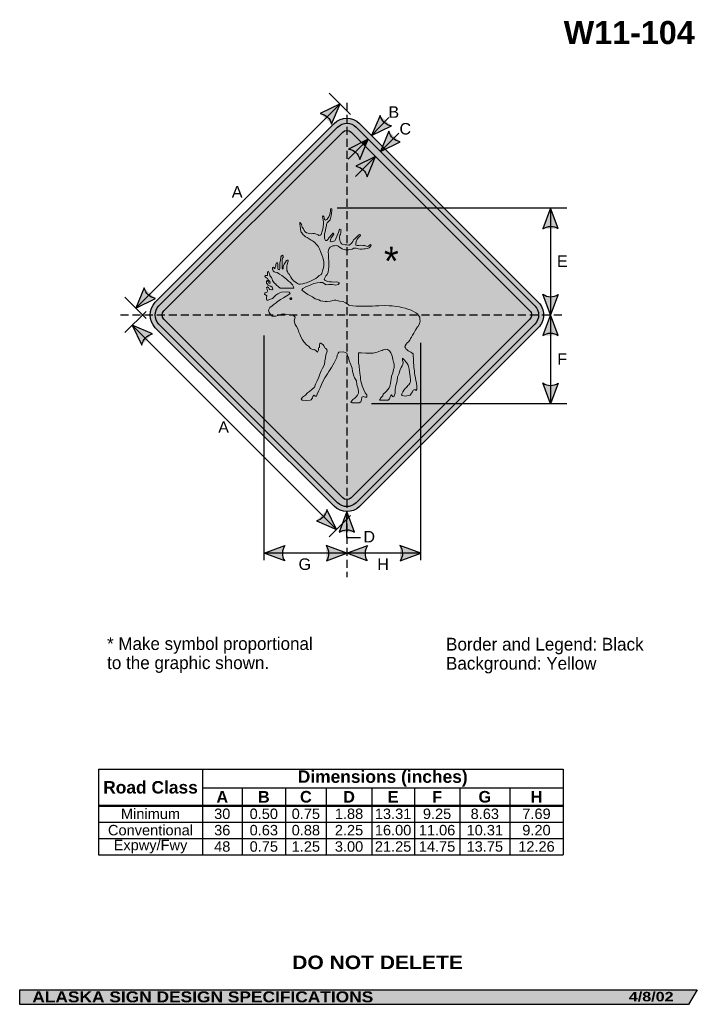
# Model space of a CAD drawing. Header units: feet. Extents: x 7 to 92, y 0 to 123.
import ezdxf
from ezdxf.enums import TextEntityAlignment as Align

# ---------------------------------------------------------------- set-up
doc = ezdxf.new("R2010")
doc.units = ezdxf.units.FT
doc.header["$MEASUREMENT"] = 0
doc.linetypes.add('DASHED2', pattern=[0.375, 0.25, -0.125])
doc.layers.add('Sign', color=7, linetype='Continuous')
doc.styles.add('ARIAL', font='arial.ttf')
doc.styles.add('ARIAL B', font='arialbd.ttf')
doc.styles.add('ARIAL BLACK B', font='ariblk.ttf')
doc.styles.add('ARIAL BLACK BI', font='ariblk.ttf')

# ---------------------------------------------------------------- blocks, each defined once
blk = doc.blocks.new('*T2')
at = {"color": 0, "linetype": 'ByBlock', "lineweight": -2, "transparency": 16777216}
for p, q in [((0, 0), (57.9, 0)), ((0, 0), (0, -10.68)), ((12.95, 0), (12.95, -4.55)), ((57.9, 0), (57.9, -10.68)), ((12.95, -2.36), (57.9, -2.36)), ((17.9, -2.36), (17.9, -4.55)), ((23.3, -2.36), (23.3, -4.55)), ((28.37, -2.36), (28.37, -4.55)), ((34.06, -2.36), (34.06, -4.55)), ((39.37, -2.36), (39.37, -4.55)), ((45.01, -2.36), (45.01, -4.55)), ((51.27, -2.36), (51.27, -4.55)), ((0, -4.55), (57.9, -4.55)), ((0, -4.6), (57.9, -4.6)), ((12.95, -4.6), (12.95, -10.68)), ((17.9, -4.6), (17.9, -10.68)), ((23.3, -4.6), (23.3, -10.68)), ((28.37, -4.6), (28.37, -10.68)), ((34.06, -4.6), (34.06, -10.68)), ((39.37, -4.6), (39.37, -10.68)), ((45.01, -4.6), (45.01, -10.68)), ((51.27, -4.6), (51.27, -10.68)), ((0, -6.61), (57.9, -6.61)), ((0, -8.65), (57.9, -8.65)), ((0, -10.68), (57.9, -10.68))]:
    blk.add_line(p, q, dxfattribs=at)
at = {"color": 18, "transparency": 16777216, "attachment_point": 5}
for s, insert, char_height, width, style in [('Road Class', (6.48, -2.29), 1.55, 12.8309, 'ARIAL B'), ('Dimensions (inches)', (35.42, -1.18), 1.55, 44.8266, 'ARIAL B'), ('A', (15.42, -3.47), 1.45, 4.8271, 'ARIAL B'), ('B', (20.6, -3.47), 1.45, 5.2812, 'ARIAL B'), ('C', (25.84, -3.47), 1.45, 4.9546, 'ARIAL B'), ('D', (31.22, -3.47), 1.45, 5.5633, 'ARIAL B'), ('E', (36.71, -3.47), 1.45, 5.1928, 'ARIAL B'), ('F', (42.19, -3.47), 1.45, 5.5168, 'ARIAL B'), ('G', (48.14, -3.47), 1.45, 6.1407, 'ARIAL B'), ('H', (54.58, -3.47), 1.45, 6.5101, 'ARIAL B'), ('Minimum', (6.48, -5.59), 1.3, 12.8309, 'ARIAL'), ('30', (15.42, -5.59), 1.3, 4.8271, 'ARIAL'), ('0.50', (20.6, -5.59), 1.3, 5.2812, 'ARIAL'), ('0.75', (25.84, -5.59), 1.3, 4.9546, 'ARIAL'), ('1.88', (31.22, -5.59), 1.3, 5.5633, 'ARIAL'), ('13.31', (36.71, -5.59), 1.3, 5.1928, 'ARIAL'), ('9.25', (42.19, -5.59), 1.3, 5.5168, 'ARIAL'), ('8.63', (48.14, -5.59), 1.3, 6.1407, 'ARIAL'), ('7.69', (54.58, -5.59), 1.3, 6.5101, 'ARIAL'), ('Conventional', (6.48, -7.63), 1.3, 12.8309, 'ARIAL'), ('36', (15.42, -7.63), 1.3, 4.8271, 'ARIAL'), ('0.63', (20.6, -7.63), 1.3, 5.2812, 'ARIAL'), ('0.88', (25.84, -7.63), 1.3, 4.9546, 'ARIAL'), ('2.25', (31.22, -7.63), 1.3, 5.5633, 'ARIAL'), ('16.00', (36.71, -7.63), 1.3, 5.1928, 'ARIAL'), ('11.06', (42.19, -7.63), 1.3, 5.5168, 'ARIAL'), ('10.31', (48.14, -7.63), 1.3, 6.1407, 'ARIAL'), ('9.20', (54.58, -7.63), 1.3, 6.5101, 'ARIAL'), ('Expwy/Fwy', (6.48, -9.67), 1.3, 12.8309, 'ARIAL'), ('48', (15.42, -9.67), 1.3, 4.8271, 'ARIAL'), ('0.75', (20.6, -9.67), 1.3, 5.2812, 'ARIAL'), ('1.25', (25.84, -9.67), 1.3, 4.9546, 'ARIAL'), ('3.00', (31.22, -9.67), 1.3, 5.5633, 'ARIAL'), ('21.25', (36.71, -9.67), 1.3, 5.1928, 'ARIAL'), ('14.75', (42.19, -9.67), 1.3, 5.5168, 'ARIAL'), ('13.75', (48.14, -9.67), 1.3, 6.1407, 'ARIAL'), ('12.26', (54.58, -9.67), 1.3, 6.5101, 'ARIAL')]:
    blk.add_mtext(s, dxfattribs=dict(at, insert=insert, char_height=char_height, width=width, style=style))

msp = doc.modelspace()

# ---------------------------------------------------------------- hatches: boundary and pattern name
h = msp.add_hatch(color=256)
h.dxf.hatch_style = 1
edge = h.paths.add_edge_path()
edge.add_line((46.27, 110.08), (47.32, 112.6))
edge.add_line((47.32, 112.6), (44.86, 111.38))
edge.add_arc((44.6, 109.7), 1.71, 13.0267, 81.41, ccw=False)
at = {"true_color": 0xffff00}
h = msp.add_hatch(color=2, dxfattribs=at)
h.dxf.hatch_style = 1
h.paths.add_polyline_path([(24.3, 87.87, 0.414349), (24.31, 84.69), (46.58, 62.42, 0.414736), (49.76, 62.42), (72.03, 84.69, 0.41455), (72.03, 87.87), (49.76, 110.14, 0.414075), (46.58, 110.14)])
h.paths.add_polyline_path([(24.75, 85.13), (47.02, 62.86, 0.414854), (49.32, 62.86), (71.59, 85.13, 0.414635), (71.59, 87.43), (49.32, 109.7, 0.414075), (47.02, 109.7), (24.75, 87.43, 0.414541)], flags=16)
h.paths.add_polyline_path([(47.64, 109.08), (25.37, 86.8, 0.414698), (25.37, 85.76), (47.64, 63.48, 0.415366), (48.7, 63.49), (70.97, 85.76, 0.414904), (70.96, 86.81), (48.69, 109.08, 0.414214)], flags=0)
h = msp.add_hatch(color=256)
h.dxf.hatch_style = 1
edge = h.paths.add_edge_path()
edge.add_line((52.32, 111.16), (51.26, 108.64))
edge.add_line((51.26, 108.64), (53.73, 109.85))
edge.add_arc((53.98, 111.54), 1.71, 193.0267, 261.41, ccw=False)
h = msp.add_hatch(color=256)
h.dxf.hatch_style = 1
h.paths.add_polyline_path([(24.75, 87.43, 0.414541), (24.75, 85.13), (47.02, 62.86, 0.414854), (49.32, 62.86), (71.59, 85.13, 0.414635), (71.59, 87.43), (49.32, 109.7, 0.414075), (47.02, 109.7)])
h.paths.add_polyline_path([(47.64, 109.08), (25.37, 86.8, 0.414698), (25.37, 85.76), (47.64, 63.48, 0.415366), (48.7, 63.49), (70.97, 85.76, 0.414904), (70.96, 86.81), (48.69, 109.08, 0.414214)], flags=16)
h = msp.add_hatch(color=2, dxfattribs=at)
h.dxf.hatch_style = 1
h.paths.add_polyline_path([(25.37, 86.8, 0.414698), (25.37, 85.76), (47.64, 63.48, 0.415366), (48.7, 63.49), (70.97, 85.76, 0.414904), (70.96, 86.81), (48.69, 109.08, 0.414214), (47.64, 109.08)])
h = msp.add_hatch(color=256)
h.dxf.hatch_style = 1
edge = h.paths.add_edge_path()
edge.add_line((49.78, 105.67), (50.83, 108.18))
edge.add_line((50.83, 108.18), (48.37, 106.97))
edge.add_arc((48.11, 105.28), 1.71, 13.0267, 81.41, ccw=False)
h = msp.add_hatch(color=256)
h.dxf.hatch_style = 1
edge = h.paths.add_edge_path()
edge.add_line((53.41, 109.18), (52.35, 106.66))
edge.add_line((52.35, 106.66), (54.81, 107.88))
edge.add_arc((55.07, 109.56), 1.71, 193.0267, 261.41, ccw=False)
h = msp.add_hatch(color=256)
h.dxf.hatch_style = 1
edge = h.paths.add_edge_path()
edge.add_line((50.69, 103.51), (51.74, 106.03))
edge.add_line((51.74, 106.03), (49.28, 104.82))
edge.add_arc((49.02, 103.13), 1.71, 13.0267, 81.41, ccw=False)
h = msp.add_hatch(color=256)
h.dxf.hatch_style = 1
edge = h.paths.add_edge_path()
edge.add_line((74.52, 97.04), (73.56, 99.59))
edge.add_line((73.56, 99.59), (72.61, 97.02))
edge.add_arc((73.58, 95.62), 1.71, 56.4539, 124.8372, ccw=False)
h = msp.add_hatch(color=256)
h.dxf.hatch_style = 1
edge = h.paths.add_edge_path()
edge.add_line((22.92, 89.65), (21.86, 87.14))
edge.add_line((21.86, 87.14), (24.33, 88.35))
edge.add_arc((24.58, 90.04), 1.71, 193.0267, 261.41, ccw=False)
h = msp.add_hatch(color=256)
h.dxf.hatch_style = 1
edge = h.paths.add_edge_path()
edge.add_line((74.52, 88.83), (73.56, 86.28))
edge.add_line((73.56, 86.28), (72.61, 88.86))
edge.add_arc((73.58, 90.26), 1.71, 235.1628, 303.5461)
h = msp.add_hatch(color=256)
h.dxf.hatch_style = 1
edge = h.paths.add_edge_path()
edge.add_line((74.52, 83.73), (73.56, 86.28))
edge.add_line((73.56, 86.28), (72.61, 83.71))
edge.add_arc((73.58, 82.3), 1.71, 56.4539, 124.8372, ccw=False)
h = msp.add_hatch(color=256)
h.dxf.hatch_style = 1
edge = h.paths.add_edge_path()
edge.add_line((23.93, 83.92), (21.42, 84.99))
edge.add_line((21.42, 84.99), (22.62, 82.52))
edge.add_arc((24.31, 82.26), 1.71, 102.6924, 171.0758, ccw=False)
h = msp.add_hatch(color=256)
h.dxf.hatch_style = 1
edge = h.paths.add_edge_path()
edge.add_line((74.52, 77.78), (73.56, 75.22))
edge.add_line((73.56, 75.22), (72.61, 77.8))
edge.add_arc((73.58, 79.2), 1.71, 235.1628, 303.5461)
h = msp.add_hatch(color=256)
h.dxf.hatch_style = 1
edge = h.paths.add_edge_path()
edge.add_line((44.37, 60.61), (46.88, 59.54))
edge.add_line((46.88, 59.54), (45.68, 62.01))
edge.add_arc((44, 62.27), 1.71, 282.6924, 351.0758, ccw=False)
h = msp.add_hatch(color=256)
h.dxf.hatch_style = 1
edge = h.paths.add_edge_path()
edge.add_line((49.13, 59.2), (48.17, 61.76))
edge.add_line((48.17, 61.76), (47.21, 59.18))
edge.add_arc((48.19, 57.78), 1.71, 56.4539, 124.8372, ccw=False)
h = msp.add_hatch(color=256)
h.dxf.hatch_style = 1
edge = h.paths.add_edge_path()
edge.add_line((40.42, 55.61), (37.86, 56.57))
edge.add_line((37.86, 56.57), (40.44, 57.52))
edge.add_arc((41.84, 56.55), 1.71, 145.1056, 213.4889)
h = msp.add_hatch(color=256)
h.dxf.hatch_style = 1
edge = h.paths.add_edge_path()
edge.add_line((45.62, 55.61), (48.17, 56.57))
edge.add_line((48.17, 56.57), (45.59, 57.52))
edge.add_arc((44.19, 56.55), 1.71, -33.4889, 34.8944, ccw=False)
h = msp.add_hatch(color=256)
h.dxf.hatch_style = 1
edge = h.paths.add_edge_path()
edge.add_line((50.72, 55.61), (48.17, 56.57))
edge.add_line((48.17, 56.57), (50.75, 57.52))
edge.add_arc((52.15, 56.55), 1.71, 145.1056, 213.4889)
h = msp.add_hatch(color=256)
h.dxf.hatch_style = 1
edge = h.paths.add_edge_path()
edge.add_line((54.82, 55.61), (57.37, 56.57))
edge.add_line((57.37, 56.57), (54.79, 57.52))
edge.add_arc((53.39, 56.55), 1.71, -33.4889, 34.8944, ccw=False)
at = {"layer": 'Sign', "true_color": 0xffffff}
msp.add_hatch(color=7, dxfattribs=at).paths.add_polyline_path([(50, 107.77), (50.83, 108.18), (50.46, 107.31)])
at = {"layer": 'Sign', "true_color": 0x000000}
for points in [[(42.87, 89.15), (42.57, 89.36), (42.7, 89.57), (42.96, 89.74), (43.26, 89.87), (43.52, 89.95), (43.77, 90.08), (44.07, 90.2), (44.46, 90.29), (44.84, 90.33), (45.14, 90.33), (45.61, 90.03), (45.91, 90.08), (46.38, 90.08), (46.81, 89.99), (47.07, 90.08), (47.24, 90.29), (46.94, 90.41), (46.55, 90.37), (46.25, 90.41), (46, 90.41), (45.78, 90.45), (45.48, 90.58), (45.36, 90.75), (45.44, 90.92), (45.57, 91.17), (45.7, 91.34), (45.83, 91.63), (45.87, 91.96), (45.91, 92.26), (45.94, 92.5), (45.94, 92.77), (45.94, 93.07), (45.9, 93.3), (45.9, 93.59), (45.9, 93.86), (45.86, 94.12), (45.88, 94.37), (45.97, 94.56), (46.09, 94.72), (46.24, 94.83), (46.44, 94.91), (46.63, 94.91), (46.91, 94.95), (47.08, 94.87), (47.25, 94.72), (47.59, 94.51), (47.66, 94.47), (47.98, 94.41), (48.15, 94.39), (48.4, 94.41), (48.68, 94.43), (48.83, 94.47), (49.05, 94.62), (49.32, 94.6), (49.58, 94.53), (49.82, 94.47), (50.07, 94.47), (50.29, 94.51), (50.46, 94.53), (50.74, 94.56), (50.93, 94.64), (51.08, 94.77), (51.18, 94.95), (51.1, 95.06), (50.99, 95), (50.86, 94.85), (50.74, 94.83), (50.5, 94.91), (50.35, 94.93), (50.16, 94.93), (49.88, 94.98), (49.67, 94.95), (49.47, 94.95), (49.28, 95), (49.28, 95.16), (49.32, 95.42), (49.37, 95.58), (49.47, 95.75), (49.62, 95.92), (49.73, 96.05), (49.88, 96.17), (49.88, 96.28), (49.75, 96.3), (49.62, 96.21), (49.49, 96.11), (49.37, 95.98), (49.26, 95.86), (49.13, 95.75), (49, 95.63), (48.9, 95.44), (48.77, 95.27), (48.68, 95.14), (48.47, 95), (48.36, 95), (48.17, 95.02), (47.95, 95.02), (47.68, 95.08), (47.51, 95.16), (47.4, 95.29), (47.33, 95.42), (47.31, 95.61), (47.25, 95.81), (47.25, 96.02), (47.29, 96.21), (47.36, 96.36), (47.4, 96.53), (47.4, 96.72), (47.44, 96.91), (47.31, 96.97), (47.23, 96.84), (47.14, 96.57), (46.95, 96.17), (46.76, 95.69), (46.67, 95.52), (46.54, 95.46), (46.41, 95.44), (46.22, 95.4), (46.07, 95.46), (46.12, 95.65), (46.22, 95.88), (46.37, 96.09), (46.54, 96.36), (46.52, 96.47), (46.41, 96.47), (46.31, 96.32), (46.16, 96.17), (46.05, 96), (45.9, 95.84), (45.82, 95.73), (45.75, 95.63), (45.69, 95.56), (45.52, 95.56), (45.43, 95.71), (45.39, 95.84), (45.39, 96.02), (45.39, 96.38), (45.47, 96.65), (45.49, 96.84), (45.54, 97.16), (45.62, 97.39), (45.62, 97.6), (45.73, 97.75), (45.84, 97.91), (45.99, 98.06), (46.07, 98.14), (46.16, 98.46), (46.22, 98.69), (46.26, 98.98), (46.29, 99.3), (46.29, 99.53), (46.18, 99.55), (46.12, 99.49), (46.12, 99.26), (46.09, 98.96), (46.01, 98.73), (45.92, 98.5), (45.82, 98.37), (45.67, 98.19), (45.49, 98.08), (45.39, 98.19), (45.34, 98.37), (45.3, 98.56), (45.2, 98.65), (45.13, 98.5), (45.17, 98.33), (45.2, 98.08), (45.24, 97.89), (45.26, 97.66), (45.22, 97.28), (45.17, 96.99), (45.09, 96.72), (44.98, 96.3), (44.85, 96.21), (44.68, 96.19), (44.6, 96.26), (44.47, 96.3), (44.28, 96.38), (44.13, 96.42), (43.93, 96.42), (43.76, 96.4), (43.55, 96.42), (43.36, 96.47), (43.16, 96.51), (42.99, 96.65), (42.84, 96.8), (42.76, 97.01), (42.61, 97.22), (42.5, 97.56), (42.37, 97.81), (42.29, 97.77), (42.31, 97.58), (42.37, 97.33), (42.39, 97.05), (42.41, 96.91), (42.48, 96.61), (42.54, 96.51), (42.63, 96.38), (42.71, 96.28), (42.84, 96.17), (43.03, 96.02), (43.21, 95.92), (43.33, 95.84), (43.46, 95.77), (43.61, 95.67), (43.74, 95.61), (43.89, 95.52), (44.02, 95.42), (44.17, 95.31), (44.32, 95.14), (44.53, 94.93), (44.62, 94.79), (44.75, 94.51), (44.9, 94.18), (45.07, 93.76), (45.17, 93.46), (45.28, 92.92), (45.32, 92.46), (45.26, 92.14), (45.15, 91.77), (45.07, 91.43), (44.92, 91.28), (44.72, 91.18), (44.53, 90.99), (44.32, 90.82), (44.13, 90.76), (43.98, 90.65), (43.74, 90.55), (43.48, 90.42), (43.29, 90.36), (43.12, 90.3), (42.93, 90.25), (42.69, 90.17), (42.35, 90.13), (42.18, 90.11), (42.01, 90.21), (41.9, 90.3), (41.71, 90.4), (41.52, 90.55), (41.41, 90.7), (41.32, 90.78), (41.17, 91.01), (40.96, 91.35), (40.85, 91.45), (40.77, 91.68), (40.7, 91.83), (40.68, 92.14), (40.68, 92.29), (40.68, 92.44), (40.72, 92.54), (40.77, 92.75), (40.85, 92.98), (40.87, 93.13), (40.72, 93.13), (40.66, 93.07), (40.53, 92.88), (40.36, 92.6), (40.3, 92.52), (40.25, 92.27), (40.25, 92.06), (40.17, 92), (40.1, 92.1), (40.1, 92.33), (40.1, 92.69), (40.1, 93), (40.1, 93.15), (40.17, 93.36), (40.25, 93.46), (40.25, 93.63), (40.15, 93.72), (40.04, 93.67), (39.95, 93.51), (39.91, 93.09), (39.83, 92.79), (39.83, 92.58), (39.83, 92.33), (39.83, 92.06), (39.78, 91.91), (39.61, 91.95), (39.55, 92.1), (39.57, 92.27), (39.55, 92.44), (39.57, 92.63), (39.5, 92.84), (39.4, 92.77), (39.33, 92.58), (39.31, 92.42), (39.23, 92.21), (39.18, 92.04), (39.12, 92.12), (39.01, 92.23), (38.91, 92.18), (38.91, 91.98), (38.97, 91.79), (39.12, 91.64), (39.25, 91.62), (39.5, 91.56), (39.78, 91.35), (40.06, 91.22), (40.45, 90.91), (40.68, 90.7), (40.9, 90.51), (41.13, 90.32), (41.28, 90.17), (41.39, 90.04), (41.54, 89.79), (41.56, 89.6), (39.87, 89.6), (39.61, 89.83), (39.42, 89.98), (39.31, 90.11), (39.16, 90.25), (38.99, 90.44), (38.91, 90.57), (38.86, 90.74), (38.76, 90.93), (38.67, 91.07), (38.59, 91.2), (38.54, 91.39), (38.48, 91.51), (38.41, 91.7), (38.33, 91.7), (38.26, 91.58), (38.29, 91.37), (38.26, 91.22), (38.14, 91.2), (38.01, 91.22), (37.94, 91.11), (38.05, 91.01), (38.14, 90.91), (38.26, 90.82), (38.37, 90.65), (38.59, 90.46), (38.63, 90.25), (38.48, 90.21), (38.35, 90.44), (38.22, 90.59), (38.14, 90.44), (38.14, 90.25), (38.22, 90.15), (38.35, 89.98), (38.54, 89.9), (38.69, 89.86), (38.86, 89.75), (38.93, 89.48), (38.8, 89.42), (38.59, 89.44), (38.5, 89.54), (38.39, 89.71), (38.29, 89.77), (38.14, 89.67), (38.22, 89.5), (38.26, 89.25), (38.2, 89.06), (38.07, 89.02), (37.94, 89.02), (37.9, 88.89), (38.18, 88.68), (38.18, 88.66), (38.16, 88.45), (38.14, 88.22), (38.2, 88.14), (38.37, 88.14), (38.65, 88.24), (38.91, 88.35), (39.01, 88.47), (39.18, 88.62), (39.33, 88.74), (39.57, 88.91), (39.83, 89.02), (40.02, 89.12), (40.6, 89.16), (40.96, 89.12), (41.09, 88.97), (40.92, 88.81), (40.28, 88.43), (39.89, 88.22), (39.48, 87.9), (39.36, 87.8), (39.12, 87.61), (38.86, 87.42), (38.56, 87.19), (38.41, 86.86), (38.5, 86.58), (38.71, 86.31), (38.76, 86.27), (38.86, 86.12), (39.33, 86.12), (39.59, 86.23), (39.8, 86.31), (40.02, 86.39), (40.3, 86.44), (40.68, 86.35), (41.11, 86.31), (41.26, 86.27), (41.54, 86.23), (41.71, 86.02), (41.62, 85.55), (41.73, 85.11), (41.88, 84.84), (42.07, 84.57), (42.18, 84.15), (42.31, 83.88), (42.46, 83.46), (42.63, 83.18), (42.8, 82.95), (43.16, 82.55), (43.4, 82.39), (43.65, 82.11), (43.98, 81.95), (44.13, 81.99), (44.34, 81.82), (44.51, 81.65), (44.62, 81.88), (44.64, 82.18), (44.77, 82.24), (44.77, 82.53), (44.79, 82.76), (44.92, 82.78), (45.22, 82.55), (45.3, 82.41), (45.45, 82.16), (45.54, 82.11), (45.67, 81.99), (45.71, 81.78), (45.64, 81.53), (45.54, 81.3), (45.49, 80.94), (45.43, 80.58), (45.37, 80.1), (45.13, 79.66), (44.98, 79.32), (44.79, 78.9), (44.66, 78.53), (44.49, 78.08), (44.25, 77.64), (44.13, 77.29), (43.8, 76.99), (43.53, 76.72), (43.27, 76.57), (43.01, 76.26), (42.65, 76.01), (42.48, 75.8), (42.61, 75.67), (43.08, 75.61), (43.61, 75.67), (43.72, 75.69), (43.87, 75.94), (43.93, 76.13), (44.06, 76.26), (44.23, 76.15), (44.4, 76.15), (44.49, 76.41), (44.68, 76.85), (44.85, 77.18), (45.02, 77.6), (45.22, 78.06), (45.43, 78.44), (45.58, 78.69), (45.75, 78.92), (45.92, 79.24), (46.09, 79.47), (46.24, 79.74), (46.41, 80.04), (46.59, 80.33), (46.76, 80.64), (46.91, 80.96), (46.97, 81.25), (47.1, 81.51), (47.16, 81.65), (47.76, 81.69), (48.15, 81.51), (48.23, 81.21), (48.36, 80.96), (48.47, 80.54), (48.66, 80.08), (48.83, 79.64), (48.87, 79.24), (48.94, 78.97), (49, 78.78), (49.13, 78.44), (49.37, 78.08), (49.43, 77.56), (49.58, 77.08), (49.62, 76.7), (49.6, 76.53), (49.49, 76.3), (49.35, 76.09), (49.15, 75.92), (48.92, 75.73), (48.77, 75.59), (48.68, 75.44), (48.83, 75.34), (49.69, 75.32), (49.92, 75.46), (50.01, 75.71), (50.05, 76.03), (50.22, 76.13), (50.44, 76.03), (50.67, 76.01), (50.67, 76.32), (50.46, 76.57), (50.24, 77.01), (50.07, 77.43), (49.99, 77.73), (49.92, 78.02), (49.86, 78.27), (49.86, 78.5), (49.82, 78.82), (49.79, 78.99), (49.73, 79.47), (49.71, 79.81), (49.69, 79.99), (49.64, 80.25), (49.64, 80.6), (49.64, 80.88), (49.6, 81.17), (49.6, 81.44), (49.6, 81.57), (49.97, 81.55), (50.52, 81.51), (50.82, 81.51), (51.44, 81.53), (51.63, 81.57), (51.93, 81.63), (52.17, 81.71), (52.36, 81.8), (52.55, 81.84), (52.68, 81.92), (52.85, 81.99), (53, 82.01), (53.24, 81.97), (53.47, 81.8), (53.67, 81.57), (53.77, 81.27), (53.86, 81.02), (53.88, 80.73), (53.97, 80.39), (54.05, 80.14), (54.05, 79.93), (54.05, 79.68), (54.03, 79.62), (53.94, 79.32), (53.88, 79.01), (53.75, 78.65), (53.69, 78.27), (53.64, 78.04), (53.6, 77.73), (53.52, 77.39), (53.43, 77.2), (53.28, 76.97), (53.13, 76.78), (52.94, 76.6), (52.7, 76.39), (52.64, 76.2), (52.38, 75.9), (52.32, 75.8), (52.25, 75.65), (53.32, 75.67), (53.47, 75.82), (53.56, 76.09), (53.64, 76.22), (53.75, 76.32), (53.84, 76.11), (54.03, 76.09), (54.12, 76.34), (54.18, 76.53), (54.18, 76.99), (54.27, 77.48), (54.42, 78.04), (54.5, 78.57), (54.67, 78.99), (54.78, 79.36), (54.95, 79.72), (55.08, 79.93), (55.16, 80.12), (55.19, 80.39), (55.1, 80.6), (55.1, 80.88), (55.33, 80.69), (55.61, 80.35), (55.81, 80.02), (55.93, 79.51), (55.98, 79.13), (56.06, 78.59), (56.1, 78.19), (56.1, 77.96), (56.02, 77.77), (55.91, 77.58), (55.78, 77.48), (55.61, 77.25), (55.46, 77.14), (55.27, 76.91), (55.14, 76.7), (54.99, 76.36), (55.06, 76.22), (55.42, 76.15), (55.87, 76.22), (56.06, 76.28), (56.21, 76.53), (56.36, 76.7), (56.45, 76.89), (56.64, 76.99), (56.79, 76.85), (56.88, 76.99), (56.9, 77.41), (56.83, 77.77), (56.77, 78.17), (56.7, 78.59), (56.62, 78.97), (56.58, 79.32), (56.53, 79.72), (56.45, 81.42), (56.28, 81.55), (56.13, 81.65), (55.96, 81.74), (55.83, 81.82), (55.66, 81.99), (55.51, 82.07), (55.46, 82.18), (55.38, 82.32), (55.42, 82.45), (55.55, 82.64), (55.7, 82.81), (55.85, 82.93), (56, 83.12), (56.1, 83.33), (56.23, 83.52), (56.36, 83.75), (56.51, 84), (56.6, 84.19), (56.75, 84.48), (56.98, 84.82), (57.02, 84.82), (57.2, 85.09), (57.3, 85.51), (57.28, 85.76), (57.28, 86), (57.11, 86.23), (57, 86.39), (56.77, 86.56), (56.47, 86.71), (56.19, 86.86), (55.76, 87.02), (55.42, 87.11), (54.97, 87.21), (54.71, 87.3), (54.35, 87.34), (53.82, 87.42), (53.43, 87.42), (52.81, 87.44), (52.15, 87.42), (51.74, 87.42), (51.38, 87.38), (50.76, 87.36), (50.35, 87.36), (49.94, 87.36), (49.56, 87.36), (49.32, 87.36), (48.9, 87.42), (48.51, 87.44), (48.4, 87.48), (48.32, 87.59), (48.21, 87.67), (48.13, 87.72), (47.98, 87.78), (47.7, 87.95), (47.27, 88.01), (46.8, 88.14), (46.59, 88.11), (46.12, 88.01), (45.71, 87.95), (45.47, 87.95), (44.9, 88.03), (44.66, 88.16), (44.23, 88.3), (43.89, 88.53), (43.57, 88.72), (43.29, 88.85), (43.01, 89.04)], [(7.4, 2.13), (91.84, 2.13), (90.75, 0.33), (7.4, 0.33)]]:
    msp.add_hatch(color=18, dxfattribs=at).paths.add_polyline_path(points, flags=0)
at = {"layer": 'Sign', "true_color": 0xffff00}
h = msp.add_hatch(color=2, dxfattribs=at)
edge = h.paths.add_edge_path(flags=0)
edge.add_spline(control_points=[(41.37, 88.31), (41.37, 88.21), (41.29, 88.13), (41.19, 88.13), (41.09, 88.13), (41.01, 88.21), (41.01, 88.31), (41.01, 88.41), (41.09, 88.49), (41.19, 88.49), (41.29, 88.49), (41.37, 88.41), (41.37, 88.31)], knot_values=[0, 0, 0, 0, 1, 1, 1, 2, 2, 2, 3, 3, 3, 4, 4, 4, 4], degree=3, periodic=0)

# ---------------------------------------------------------------- linework, layer by layer
for p, q in [((48.17, 58.53), (48.17, 61.76)), ((17.22, 29.67), (75.12, 29.67)), ((17.22, 25.15), (75.12, 25.15)), ((17.22, 25.05), (75.12, 25.05))]:
    msp.add_line(p, q)
for points in [[(46.27, 110.08), (47.32, 112.6), (44.86, 111.38, -0.307561), (46.27, 110.08, -4.141293)], [(52.32, 111.16), (51.26, 108.64), (53.73, 109.85, -0.307561), (52.32, 111.16, -4.141293)], [(49.78, 105.67), (50.83, 108.18), (48.37, 106.97, -0.307561), (49.78, 105.67, -4.141293)], [(53.41, 109.18), (52.35, 106.66), (54.81, 107.88, -0.307561), (53.41, 109.18, -4.141293)], [(50.69, 103.51), (51.74, 106.03), (49.28, 104.82, -0.307561), (50.69, 103.51, -4.141293)], [(74.52, 97.04), (73.56, 99.59), (72.61, 97.02, -0.307561), (74.52, 97.04, -4.141293)], [(22.92, 89.65), (21.86, 87.14), (24.33, 88.35, -0.307561), (22.92, 89.65, -4.141293)], [(74.52, 88.83), (73.56, 86.28), (72.61, 88.86, 0.307561), (74.52, 88.83, 4.141293)], [(74.52, 83.73), (73.56, 86.28), (72.61, 83.71, -0.307561), (74.52, 83.73, -4.141293)], [(23.93, 83.92), (21.42, 84.99), (22.62, 82.52, -0.307561), (23.93, 83.92, -4.141293)], [(74.52, 77.78), (73.56, 75.22), (72.61, 77.8, 0.307561), (74.52, 77.78, 4.141293)], [(44.37, 60.61), (46.88, 59.54), (45.68, 62.01, -0.307561), (44.37, 60.61, -4.141293)], [(49.13, 59.2), (48.17, 61.76), (47.21, 59.18, -0.307561), (49.13, 59.2, -4.141293)], [(40.42, 55.61), (37.86, 56.57), (40.44, 57.52, 0.307561), (40.42, 55.61, 4.141293)], [(45.62, 55.61), (48.17, 56.57), (45.59, 57.52, -0.307561), (45.62, 55.61, -4.141293)], [(50.72, 55.61), (48.17, 56.57), (50.75, 57.52, 0.307561), (50.72, 55.61, 4.141293)], [(54.82, 55.61), (57.37, 56.57), (54.79, 57.52, -0.307561), (54.82, 55.61, -4.141293)]]:
    msp.add_lwpolyline(points, format="xyb")
for points in [[(46.58, 110.14, -0.414008), (49.76, 110.14), (72.03, 87.87, -0.41455), (72.03, 84.69), (49.76, 62.41, -0.413414), (46.58, 62.42), (24.3, 84.69, -0.413801), (24.3, 87.87)], [(47.02, 109.7, -0.413996), (49.32, 109.7), (71.59, 87.43, -0.414635), (71.59, 85.13), (49.31, 62.86, -0.413296), (47.02, 62.86), (24.75, 85.14, -0.413801), (24.75, 87.43)], [(47.65, 109.08, -0.413959), (48.69, 109.08), (70.96, 86.81, -0.414904), (70.97, 85.76), (48.69, 63.48, -0.412923), (47.65, 63.48), (25.37, 85.76, -0.413644), (25.37, 86.8)]]:
    msp.add_lwpolyline(points, format="xyb", close=True)
at = {"layer": 'Sign', "color": 18, "lineweight": -3, "true_color": 0x000000}
for p, q in [((48.62, 111.29), (45.97, 113.94)), ((21.86, 87.14), (47.32, 112.59)), ((53.39, 110.91), (51.26, 108.64)), ((48.35, 105.7), (50.83, 108.18)), ((54.65, 108.96), (52.35, 106.66)), ((49.24, 103.53), (51.74, 106.03)), ((75.6, 99.59), (46.98, 99.59)), ((73.56, 99.59), (73.56, 75.22)), ((23.16, 85.83), (20.51, 88.48)), ((23.16, 86.73), (20.51, 84.08)), ((21.42, 84.99), (46.88, 59.54)), ((37.86, 55.7), (37.86, 83.72)), ((57.37, 55.7), (57.37, 82.81)), ((75.6, 75.22), (51.23, 75.22)), ((48.62, 61.27), (45.97, 58.62)), ((48.17, 58.53), (49.86, 58.53)), ((57.37, 56.57), (37.86, 56.57)), ((57.37, 56.57), (48.17, 56.57))]:
    msp.add_line(p, q, dxfattribs=at)
at = {"layer": 'Sign', "color": 18, "linetype": 'DASHED2', "lineweight": -3, "ltscale": 4, "true_color": 0x000000}
for points in [[(48.17, 112.74), (48.17, 53.57)], [(19.97, 86.28), (75.14, 86.28)]]:
    msp.add_lwpolyline(points, dxfattribs=at)
at = {"layer": 'Sign', "color": 18, "lineweight": 0, "true_color": 0x000000}
msp.add_lwpolyline([(42.87, 89.15), (42.57, 89.36), (42.7, 89.57), (42.96, 89.74), (43.26, 89.87), (43.52, 89.95), (43.77, 90.08), (44.07, 90.2), (44.46, 90.29), (44.84, 90.33), (45.14, 90.33), (45.61, 90.03), (45.91, 90.08), (46.38, 90.08), (46.81, 89.99), (47.07, 90.08), (47.24, 90.29), (46.94, 90.41), (46.55, 90.37), (46.25, 90.41), (46, 90.41), (45.78, 90.45), (45.48, 90.58), (45.36, 90.75), (45.44, 90.92), (45.57, 91.17), (45.7, 91.34), (45.83, 91.63), (45.87, 91.96), (45.91, 92.26), (45.94, 92.5), (45.94, 92.77), (45.94, 93.07), (45.9, 93.3), (45.9, 93.59), (45.9, 93.86), (45.86, 94.12), (45.88, 94.37), (45.97, 94.56), (46.09, 94.72), (46.24, 94.83), (46.44, 94.91), (46.63, 94.91), (46.91, 94.95), (47.08, 94.87), (47.25, 94.72), (47.59, 94.51), (47.66, 94.47), (47.98, 94.41), (48.15, 94.39), (48.4, 94.41), (48.68, 94.43), (48.83, 94.47), (49.05, 94.62), (49.32, 94.6), (49.58, 94.53), (49.82, 94.47), (50.07, 94.47), (50.29, 94.51), (50.46, 94.53), (50.74, 94.56), (50.93, 94.64), (51.08, 94.77), (51.18, 94.95), (51.1, 95.06), (50.99, 95), (50.86, 94.85), (50.74, 94.83), (50.5, 94.91), (50.35, 94.93), (50.16, 94.93), (49.88, 94.98), (49.67, 94.95), (49.47, 94.95), (49.28, 95), (49.28, 95.16), (49.32, 95.42), (49.37, 95.58), (49.47, 95.75), (49.62, 95.92), (49.73, 96.05), (49.88, 96.17), (49.88, 96.28), (49.75, 96.3), (49.62, 96.21), (49.49, 96.11), (49.37, 95.98), (49.26, 95.86), (49.13, 95.75), (49, 95.63), (48.9, 95.44), (48.77, 95.27), (48.68, 95.14), (48.47, 95), (48.36, 95), (48.17, 95.02), (47.95, 95.02), (47.68, 95.08), (47.51, 95.16), (47.4, 95.29), (47.33, 95.42), (47.31, 95.61), (47.25, 95.81), (47.25, 96.02), (47.29, 96.21), (47.36, 96.36), (47.4, 96.53), (47.4, 96.72), (47.44, 96.91), (47.31, 96.97), (47.23, 96.84), (47.14, 96.57), (46.95, 96.17), (46.76, 95.69), (46.67, 95.52), (46.54, 95.46), (46.41, 95.44), (46.22, 95.4), (46.07, 95.46), (46.12, 95.65), (46.22, 95.88), (46.37, 96.09), (46.54, 96.36), (46.52, 96.47), (46.41, 96.47), (46.31, 96.32), (46.16, 96.17), (46.05, 96), (45.9, 95.84), (45.82, 95.73), (45.75, 95.63), (45.69, 95.56), (45.52, 95.56), (45.43, 95.71), (45.39, 95.84), (45.39, 96.02), (45.39, 96.38), (45.47, 96.65), (45.49, 96.84), (45.54, 97.16), (45.62, 97.39), (45.62, 97.6), (45.73, 97.75), (45.84, 97.91), (45.99, 98.06), (46.07, 98.14), (46.16, 98.46), (46.22, 98.69), (46.26, 98.98), (46.29, 99.3), (46.29, 99.53), (46.18, 99.55), (46.12, 99.49), (46.12, 99.26), (46.09, 98.96), (46.01, 98.73), (45.92, 98.5), (45.82, 98.37), (45.67, 98.19), (45.49, 98.08), (45.39, 98.19), (45.34, 98.37), (45.3, 98.56), (45.2, 98.65), (45.13, 98.5), (45.17, 98.33), (45.2, 98.08), (45.24, 97.89), (45.26, 97.66), (45.22, 97.28), (45.17, 96.99), (45.09, 96.72), (44.98, 96.3), (44.85, 96.21), (44.68, 96.19), (44.6, 96.26), (44.47, 96.3), (44.28, 96.38), (44.13, 96.42), (43.93, 96.42), (43.76, 96.4), (43.55, 96.42), (43.36, 96.47), (43.16, 96.51), (42.99, 96.65), (42.84, 96.8), (42.76, 97.01), (42.61, 97.22), (42.5, 97.56), (42.37, 97.81), (42.29, 97.77), (42.31, 97.58), (42.37, 97.33), (42.39, 97.05), (42.41, 96.91), (42.48, 96.61), (42.54, 96.51), (42.63, 96.38), (42.71, 96.28), (42.84, 96.17), (43.03, 96.02), (43.21, 95.92), (43.33, 95.84), (43.46, 95.77), (43.61, 95.67), (43.74, 95.61), (43.89, 95.52), (44.02, 95.42), (44.17, 95.31), (44.32, 95.14), (44.53, 94.93), (44.62, 94.79), (44.75, 94.51), (44.9, 94.18), (45.07, 93.76), (45.17, 93.46), (45.28, 92.92), (45.32, 92.46), (45.26, 92.14), (45.15, 91.77), (45.07, 91.43), (44.92, 91.28), (44.72, 91.18), (44.53, 90.99), (44.32, 90.82), (44.13, 90.76), (43.98, 90.65), (43.74, 90.55), (43.48, 90.42), (43.29, 90.36), (43.12, 90.3), (42.93, 90.25), (42.69, 90.17), (42.35, 90.13), (42.18, 90.11), (42.01, 90.21), (41.9, 90.3), (41.71, 90.4), (41.52, 90.55), (41.41, 90.7), (41.32, 90.78), (41.17, 91.01), (40.96, 91.35), (40.85, 91.45), (40.77, 91.68), (40.7, 91.83), (40.68, 92.14), (40.68, 92.29), (40.68, 92.44), (40.72, 92.54), (40.77, 92.75), (40.85, 92.98), (40.87, 93.13), (40.72, 93.13), (40.66, 93.07), (40.53, 92.88), (40.36, 92.6), (40.3, 92.52), (40.25, 92.27), (40.25, 92.06), (40.17, 92), (40.1, 92.1), (40.1, 92.33), (40.1, 92.69), (40.1, 93), (40.1, 93.15), (40.17, 93.36), (40.25, 93.46), (40.25, 93.63), (40.15, 93.72), (40.04, 93.67), (39.95, 93.51), (39.91, 93.09), (39.83, 92.79), (39.83, 92.58), (39.83, 92.33), (39.83, 92.06), (39.78, 91.91), (39.61, 91.95), (39.55, 92.1), (39.57, 92.27), (39.55, 92.44), (39.57, 92.63), (39.5, 92.84), (39.4, 92.77), (39.33, 92.58), (39.31, 92.42), (39.23, 92.21), (39.18, 92.04), (39.12, 92.12), (39.01, 92.23), (38.91, 92.18), (38.91, 91.98), (38.97, 91.79), (39.12, 91.64), (39.25, 91.62), (39.5, 91.56), (39.78, 91.35), (40.06, 91.22), (40.45, 90.91), (40.68, 90.7), (40.9, 90.51), (41.13, 90.32), (41.28, 90.17), (41.39, 90.04), (41.54, 89.79), (41.56, 89.6), (39.87, 89.6), (39.61, 89.83), (39.42, 89.98), (39.31, 90.11), (39.16, 90.25), (38.99, 90.44), (38.91, 90.57), (38.86, 90.74), (38.76, 90.93), (38.67, 91.07), (38.59, 91.2), (38.54, 91.39), (38.48, 91.51), (38.41, 91.7), (38.33, 91.7), (38.26, 91.58), (38.29, 91.37), (38.26, 91.22), (38.14, 91.2), (38.01, 91.22), (37.94, 91.11), (38.05, 91.01), (38.14, 90.91), (38.26, 90.82), (38.37, 90.65), (38.59, 90.46), (38.63, 90.25), (38.48, 90.21), (38.35, 90.44), (38.22, 90.59), (38.14, 90.44), (38.14, 90.25), (38.22, 90.15), (38.35, 89.98), (38.54, 89.9), (38.69, 89.86), (38.86, 89.75), (38.93, 89.48), (38.8, 89.42), (38.59, 89.44), (38.5, 89.54), (38.39, 89.71), (38.29, 89.77), (38.14, 89.67), (38.22, 89.5), (38.26, 89.25), (38.2, 89.06), (38.07, 89.02), (37.94, 89.02), (37.9, 88.89), (38.18, 88.68), (38.18, 88.66), (38.16, 88.45), (38.14, 88.22), (38.2, 88.14), (38.37, 88.14), (38.65, 88.24), (38.91, 88.35), (39.01, 88.47), (39.18, 88.62), (39.33, 88.74), (39.57, 88.91), (39.83, 89.02), (40.02, 89.12), (40.6, 89.16), (40.96, 89.12), (41.09, 88.97), (40.92, 88.81), (40.28, 88.43), (39.89, 88.22), (39.48, 87.9), (39.36, 87.8), (39.12, 87.61), (38.86, 87.42), (38.56, 87.19), (38.41, 86.86), (38.5, 86.58), (38.71, 86.31), (38.76, 86.27), (38.86, 86.12), (39.33, 86.12), (39.59, 86.23), (39.8, 86.31), (40.02, 86.39), (40.3, 86.44), (40.68, 86.35), (41.11, 86.31), (41.26, 86.27), (41.54, 86.23), (41.71, 86.02), (41.62, 85.55), (41.73, 85.11), (41.88, 84.84), (42.07, 84.57), (42.18, 84.15), (42.31, 83.88), (42.46, 83.46), (42.63, 83.18), (42.8, 82.95), (43.16, 82.55), (43.4, 82.39), (43.65, 82.11), (43.98, 81.95), (44.13, 81.99), (44.34, 81.82), (44.51, 81.65), (44.62, 81.88), (44.64, 82.18), (44.77, 82.24), (44.77, 82.53), (44.79, 82.76), (44.92, 82.78), (45.22, 82.55), (45.3, 82.41), (45.45, 82.16), (45.54, 82.11), (45.67, 81.99), (45.71, 81.78), (45.64, 81.53), (45.54, 81.3), (45.49, 80.94), (45.43, 80.58), (45.37, 80.1), (45.13, 79.66), (44.98, 79.32), (44.79, 78.9), (44.66, 78.53), (44.49, 78.08), (44.25, 77.64), (44.13, 77.29), (43.8, 76.99), (43.53, 76.72), (43.27, 76.57), (43.01, 76.26), (42.65, 76.01), (42.48, 75.8), (42.61, 75.67), (43.08, 75.61), (43.61, 75.67), (43.72, 75.69), (43.87, 75.94), (43.93, 76.13), (44.06, 76.26), (44.23, 76.15), (44.4, 76.15), (44.49, 76.41), (44.68, 76.85), (44.85, 77.18), (45.02, 77.6), (45.22, 78.06), (45.43, 78.44), (45.58, 78.69), (45.75, 78.92), (45.92, 79.24), (46.09, 79.47), (46.24, 79.74), (46.41, 80.04), (46.59, 80.33), (46.76, 80.64), (46.91, 80.96), (46.97, 81.25), (47.1, 81.51), (47.16, 81.65), (47.76, 81.69), (48.15, 81.51), (48.23, 81.21), (48.36, 80.96), (48.47, 80.54), (48.66, 80.08), (48.83, 79.64), (48.87, 79.24), (48.94, 78.97), (49, 78.78), (49.13, 78.44), (49.37, 78.08), (49.43, 77.56), (49.58, 77.08), (49.62, 76.7), (49.6, 76.53), (49.49, 76.3), (49.35, 76.09), (49.15, 75.92), (48.92, 75.73), (48.77, 75.59), (48.68, 75.44), (48.83, 75.34), (49.69, 75.32), (49.92, 75.46), (50.01, 75.71), (50.05, 76.03), (50.22, 76.13), (50.44, 76.03), (50.67, 76.01), (50.67, 76.32), (50.46, 76.57), (50.24, 77.01), (50.07, 77.43), (49.99, 77.73), (49.92, 78.02), (49.86, 78.27), (49.86, 78.5), (49.82, 78.82), (49.79, 78.99), (49.73, 79.47), (49.71, 79.81), (49.69, 79.99), (49.64, 80.25), (49.64, 80.6), (49.64, 80.88), (49.6, 81.17), (49.6, 81.44), (49.6, 81.57), (49.97, 81.55), (50.52, 81.51), (50.82, 81.51), (51.44, 81.53), (51.63, 81.57), (51.93, 81.63), (52.17, 81.71), (52.36, 81.8), (52.55, 81.84), (52.68, 81.92), (52.85, 81.99), (53, 82.01), (53.24, 81.97), (53.47, 81.8), (53.67, 81.57), (53.77, 81.27), (53.86, 81.02), (53.88, 80.73), (53.97, 80.39), (54.05, 80.14), (54.05, 79.93), (54.05, 79.68), (54.03, 79.62), (53.94, 79.32), (53.88, 79.01), (53.75, 78.65), (53.69, 78.27), (53.64, 78.04), (53.6, 77.73), (53.52, 77.39), (53.43, 77.2), (53.28, 76.97), (53.13, 76.78), (52.94, 76.6), (52.7, 76.39), (52.64, 76.2), (52.38, 75.9), (52.32, 75.8), (52.25, 75.65), (53.32, 75.67), (53.47, 75.82), (53.56, 76.09), (53.64, 76.22), (53.75, 76.32), (53.84, 76.11), (54.03, 76.09), (54.12, 76.34), (54.18, 76.53), (54.18, 76.99), (54.27, 77.48), (54.42, 78.04), (54.5, 78.57), (54.67, 78.99), (54.78, 79.36), (54.95, 79.72), (55.08, 79.93), (55.16, 80.12), (55.19, 80.39), (55.1, 80.6), (55.1, 80.88), (55.33, 80.69), (55.61, 80.35), (55.81, 80.02), (55.93, 79.51), (55.98, 79.13), (56.06, 78.59), (56.1, 78.19), (56.1, 77.96), (56.02, 77.77), (55.91, 77.58), (55.78, 77.48), (55.61, 77.25), (55.46, 77.14), (55.27, 76.91), (55.14, 76.7), (54.99, 76.36), (55.06, 76.22), (55.42, 76.15), (55.87, 76.22), (56.06, 76.28), (56.21, 76.53), (56.36, 76.7), (56.45, 76.89), (56.64, 76.99), (56.79, 76.85), (56.88, 76.99), (56.9, 77.41), (56.83, 77.77), (56.77, 78.17), (56.7, 78.59), (56.62, 78.97), (56.58, 79.32), (56.53, 79.72), (56.45, 81.42), (56.28, 81.55), (56.13, 81.65), (55.96, 81.74), (55.83, 81.82), (55.66, 81.99), (55.51, 82.07), (55.46, 82.18), (55.38, 82.32), (55.42, 82.45), (55.55, 82.64), (55.7, 82.81), (55.85, 82.93), (56, 83.12), (56.1, 83.33), (56.23, 83.52), (56.36, 83.75), (56.51, 84), (56.6, 84.19), (56.75, 84.48), (56.98, 84.82), (57.02, 84.82), (57.2, 85.09), (57.3, 85.51), (57.28, 85.76), (57.28, 86), (57.11, 86.23), (57, 86.39), (56.77, 86.56), (56.47, 86.71), (56.19, 86.86), (55.76, 87.02), (55.42, 87.11), (54.97, 87.21), (54.71, 87.3), (54.35, 87.34), (53.82, 87.42), (53.43, 87.42), (52.81, 87.44), (52.15, 87.42), (51.74, 87.42), (51.38, 87.38), (50.76, 87.36), (50.35, 87.36), (49.94, 87.36), (49.56, 87.36), (49.32, 87.36), (48.9, 87.42), (48.51, 87.44), (48.4, 87.48), (48.32, 87.59), (48.21, 87.67), (48.13, 87.72), (47.98, 87.78), (47.7, 87.95), (47.27, 88.01), (46.8, 88.14), (46.59, 88.11), (46.12, 88.01), (45.71, 87.95), (45.47, 87.95), (44.9, 88.03), (44.66, 88.16), (44.23, 88.3), (43.89, 88.53), (43.57, 88.72), (43.29, 88.85), (43.01, 89.04)], close=True, dxfattribs=at)
at = {"layer": 'Sign', "color": 250, "lineweight": -3, "true_color": 0x1f1a17}
msp.add_lwpolyline([(7.4, 2.13), (91.84, 2.13), (90.75, 0.33), (7.4, 0.33)], close=True, dxfattribs=at)

# ---------------------------------------------------------------- block references
msp.add_blockref('*T2', (17.22, 29.67))

# ---------------------------------------------------------------- texts
at = {"layer": 'Sign', "color": 18, "true_color": 0x000000}
for s, height, style, p, p2 in [('W11-104', 2.879, 'ARIAL B', (75.2, 120.05), (91.52, 120.05)), ('B', 1.44, 'ARIAL', (53.35, 110.86), (54.69, 110.86)), ('C', 1.43, 'ARIAL', (54.73, 108.78), (56.17, 108.78)), ('A', 1.43, 'ARIAL', (33.83, 100.92), (35.17, 100.92)), ('E', 1.44, 'ARIAL', (74.35, 92.26), (75.69, 92.26)), ('F', 1.43, 'ARIAL', (74.4, 80.07), (75.62, 80.07)), ('A', 1.43, 'ARIAL', (32.14, 71.59), (33.48, 71.59)), ('D', 1.43, 'ARIAL', (50.24, 57.92), (51.68, 57.92)), ('G', 1.44, 'ARIAL', (42.15, 54.49), (43.71, 54.49)), ('H', 1.43, 'ARIAL', (51.97, 54.49), (53.41, 54.49))]:
    msp.add_text(s, height=height, dxfattribs=dict(at, style=style)).set_placement(p, p2, align=Align.ALIGNED)
at = {"layer": 'Sign', "color": 18, "true_color": 0x000000, "style": 'ARIAL'}
for s, height, width, p, p2 in [('*', 3.54, 0.956631, (52.79, 91.24), (54.63, 91.24)), ('* Make symbol proportional', 1.5894, 0.952387, (18.29, 44.51), (43.91, 44.51)), ('Border and Legend: Black', 1.5894, 0.958543, (60.53, 44.44), (85.15, 44.44)), ('to the graphic shown.', 1.5894, 0.957126, (18.29, 42.13), (38.49, 42.13)), ('Background: Yellow', 1.5894, 0.954877, (60.53, 42.06), (79.27, 42.06))]:
    msp.add_text(s, height=height, dxfattribs=dict(at, width=width)).set_placement(p, p2, align=Align.FIT)
at = {"layer": 'Sign', "color": 7, "true_color": 0xffffff}
for s, height, style, p, p2 in [('DO NOT DELETE', 1.6908, 'ARIAL BLACK B', (41.36, 4.72), (62.62, 4.72)), ('ALASKA SIGN DESIGN SPECIFICATIONS', 1.3704, 'ARIAL BLACK BI', (8.97, 0.58), (51.46, 0.58)), ('4/8/02', 1.184, 'ARIAL BLACK BI', (83.31, 0.7), (88.88, 0.7))]:
    msp.add_text(s, height=height, dxfattribs=dict(at, style=style)).set_placement(p, p2, align=Align.ALIGNED)

doc.saveas('drawing.dxf')
